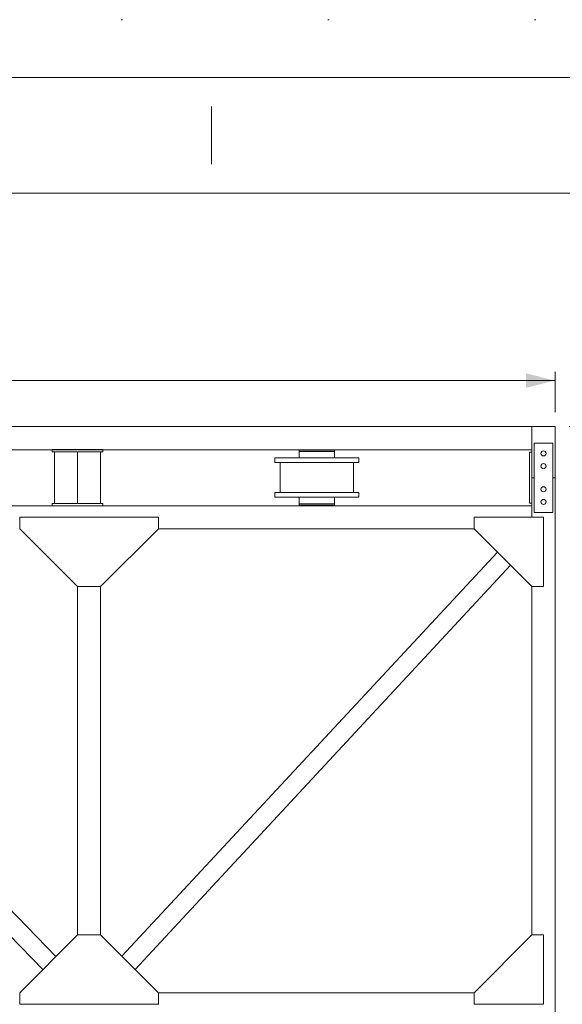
# Model space of a CAD drawing. Header units: millimetres. Extents: x -1413 to 6997, y -739331 to -733391.
# Tile 46 of 47: x 6005 to 6474, y -734243 to -733391. Entities that reach past the tile are written whole.
import ezdxf
from ezdxf.enums import TextEntityAlignment as Align

# ---------------------------------------------------------------- set-up
doc = ezdxf.new("R2010")
doc.units = ezdxf.units.MM
doc.header["$MEASUREMENT"] = 0
doc.linetypes.add('DGN Style 1', pattern=[178.733029, 0.297393, -178.435636])
doc.layers.add('Side Cradle Stbd', color=7, linetype='Continuous', lineweight=0)
doc.layers.add('Side Slip Cradle Stbd', color=7, linetype='Continuous', lineweight=0)
doc.styles.add('Style-ENGINEERING', font='ENGINEERING.shx')
doc.styles.add('Style-ENGINEERING_0', font='ENGINEERING.shx')
doc.dimstyles.new('MetricMM', dxfattribs={"dimtxt": 3, "dimasz": 3, "dimexe": 1.5, "dimexo": 1.5, "dimgap": 1.5, "dimtad": 1, "dimdec": 0, "dimzin": 7, "dimtxsty": 'Style-ENGINEERING_0', "dimcen": 0.09, "dimclrd": 1, "dimclre": 1, "dimclrt": 7, "dimadec": 0, "dimazin": 3, "dimtfac": 1, "dimtdec": 0, "dimtofl": 0, "dimtmove": 0, "dimatfit": 3, "dimfxl": 1, "dimtzin": 7, "dimlwd": -1, "dimlwe": 0, "dimarcsym": 0})

# ---------------------------------------------------------------- blocks, each defined once
blk = doc.blocks.new('*D99')
at = {"color": 1, "linetype": 'Continuous', "lineweight": 0, "transparency": 16777216}
for p, q in [((3688.85, 2617.87), (3770.93, 2617.87)), ((3688.85, -1590.27), (3770.93, -1590.27))]:
    blk.add_line(p, q, dxfattribs=at)
at = {"color": 1, "linetype": 'Continuous', "transparency": 16777216}
blk.add_line((3763.43, -1590.27), (3763.43, 2617.87), dxfattribs=at)
at = {"color": 1, "linetype": 'Continuous', "lineweight": 0, "transparency": 16777216, "extrusion": (0, 0, -1)}
blk.add_solid([(-3757.18, 2592.87), (-3763.43, 2617.87), (-3769.68, 2592.87)], dxfattribs=at)
at = {"color": 1, "linetype": 'Continuous', "lineweight": 0, "transparency": 16777216}
blk.add_solid([(3769.68, -1565.27), (3763.43, -1590.27), (3757.18, -1565.27)], dxfattribs=at)
at = {"layer": 'Defpoints', "color": 7, "linetype": 'Continuous', "lineweight": 0, "transparency": 16777216}
for p in [(3676.35, 2617.87), (3763.43, 2617.87), (3763.43, 513.8), (3676.35, -1590.27)]:
    blk.add_point(p, dxfattribs=at)
at = {"color": 7, "linetype": 'Continuous', "lineweight": 0, "transparency": 16777216, "style": 'Style-ENGINEERING'}
blk.add_text('21 041', height=25, rotation=90, dxfattribs=at).set_placement((3738.43, 456.82), align=Align.MIDDLE_LEFT)
blk = doc.blocks.new('*D100')
at = {"color": 1, "linetype": 'Continuous', "lineweight": 0, "transparency": 16777216}
for p, q in [((2030.38, 2630.37), (2030.38, 2665.16)), ((3676.35, 2630.37), (3676.35, 2665.16))]:
    blk.add_line(p, q, dxfattribs=at)
at = {"color": 1, "linetype": 'Continuous', "transparency": 16777216}
blk.add_line((3676.35, 2657.66), (2030.38, 2657.66), dxfattribs=at)
at = {"color": 1, "linetype": 'Continuous', "lineweight": 0, "transparency": 16777216}
blk.add_solid([(2055.38, 2651.41), (2030.38, 2657.66), (2055.38, 2663.91)], dxfattribs=at)
at = {"color": 1, "linetype": 'Continuous', "lineweight": 0, "transparency": 16777216, "extrusion": (0, 0, -1)}
blk.add_solid([(-3651.35, 2663.91), (-3676.35, 2657.66), (-3651.35, 2651.41)], dxfattribs=at)
at = {"layer": 'Defpoints', "color": 7, "linetype": 'Continuous', "lineweight": 0, "transparency": 16777216}
for p in [(2030.38, 2657.66), (2853.37, 2657.66), (2030.38, 2617.87), (3676.35, 2617.87)]:
    blk.add_point(p, dxfattribs=at)
at = {"color": 7, "linetype": 'Continuous', "lineweight": 0, "transparency": 16777216, "style": 'Style-ENGINEERING'}
blk.add_text('8 230', height=25, dxfattribs=at).set_placement((2796.38, 2682.66), align=Align.MIDDLE_LEFT)
blk = doc.blocks.new('*U59')
blk.add_line((3379.13, 2844.95), (3379.13, 2894.95))
at = {"color": 7, "linetype": 'DGN Style 1', "lineweight": 0, "flags": 128}
blk.add_lwpolyline([(-4205.03, 2969.95), (4204.97, 2969.95), (4204.97, -2970.05), (-4205.03, -2970.05), (-4205.03, 2969.95)], close=True, dxfattribs=at)
at = {"color": 7, "linetype": 'Continuous', "lineweight": 0, "flags": 128}
blk.add_lwpolyline([(-4155.03, 2919.95), (4154.97, 2919.95), (4154.97, -2920.05), (-4155.03, -2920.05), (-4155.03, 2919.95)], close=True, dxfattribs=at)
at = {"color": 7, "linetype": 'Continuous', "lineweight": 13, "flags": 128}
blk.add_lwpolyline([(-4055.03, 2819.95), (4054.97, 2819.95), (4054.97, -2820.05), (-4055.03, -2820.05), (-4055.03, 2819.95)], close=True, dxfattribs=at)
at = {"layer": 'Side Cradle Stbd', "color": 7, "linetype": 'Continuous', "lineweight": 0}
for p, q in [((3656.35, 2617.87), (2973.37, 2617.87)), ((3676.35, 2617.87), (3656.35, 2617.87)), ((3676.35, 2617.87), (3676.35, 2573.63)), ((3656.35, 2597.87), (2973.37, 2597.87)), ((3241.37, 2595.99), (3241.37, 2597.99)), ((3243.37, 2595.99), (3241.37, 2595.99)), ((3263.37, 2595.99), (3243.37, 2595.99)), ((3243.37, 2551.39), (3243.37, 2595.99)), ((3263.37, 2551.39), (3263.37, 2595.99)), ((3263.37, 2595.99), (3283.37, 2595.99)), ((3275.37, 2597.99), (3285.37, 2597.99)), ((3283.37, 2551.39), (3283.37, 2595.99)), ((3285.37, 2595.99), (3283.37, 2595.99)), ((3285.37, 2597.99), (3285.37, 2595.99)), ((3462.38, 2597.39), (3462.38, 2597.87)), ((3477.77, 2597.39), (3478.38, 2597.39)), ((3478.38, 2597.87), (3478.38, 2597.39)), ((3481.15, 2596.39), (3484.46, 2596.39)), ((3485.62, 2596.39), (3484.46, 2596.39)), ((3484.46, 2590.69), (3485.62, 2590.69)), ((3506.62, 2590.69), (3503.86, 2590.69)), ((3656.35, 2597.87), (3656.35, 2573.63)), ((3438.58, 2560.69), (3438.58, 2586.69)), ((3484.24, 2586.69), (3470.38, 2586.69)), ((3502.18, 2586.69), (3502.18, 2560.69)), ((3656.35, 2573.63), (3658.35, 2573.63)), ((3656.35, 2549.39), (3656.35, 2573.63)), ((3674.35, 2573.63), (3676.35, 2573.63)), ((3676.35, 2083.68), (3676.35, 2573.63)), ((3484.24, 2556.69), (3470.38, 2556.69)), ((3506.62, 2560.69), (3503.86, 2560.69)), ((2973.37, 2549.39), (3241.37, 2549.39)), ((3241.37, 2549.39), (3241.37, 2551.39)), ((3241.37, 2551.39), (3243.37, 2551.39)), ((3243.37, 2551.39), (3263.37, 2551.39)), ((3283.37, 2551.39), (3263.37, 2551.39)), ((3285.37, 2549.39), (3275.37, 2549.39)), ((3283.37, 2551.39), (3285.37, 2551.39)), ((3285.37, 2551.39), (3285.37, 2549.39)), ((3285.37, 2549.39), (3656.35, 2549.39)), ((3462.38, 2549.39), (3462.38, 2549.99)), ((3478.38, 2549.99), (3478.38, 2549.39)), ((3481.15, 2549.99), (3484.46, 2549.99)), ((3485.62, 2549.99), (3484.46, 2549.99)), ((3333.37, 2529.39), (3606.35, 2529.39)), ((3301.8, 2159.49), (3626.58, 2509.16)), ((3313.12, 2148.17), (3637.9, 2497.83)), ((2933.13, 2479.47), (3244.73, 2159.28)), ((3263.37, 2479.38), (3263.37, 2177.92)), ((3283.37, 2177.92), (3283.37, 2479.38)), ((3656.35, 2177.92), (3656.35, 2479.38)), ((2933.13, 2456.53), (3233.42, 2147.97)), ((3606.35, 2127.92), (3333.37, 2127.92))]:
    blk.add_line(p, q, dxfattribs=at)
at = {"layer": 'Side Cradle Stbd', "color": 7, "linetype": 'Continuous', "lineweight": 0, "ltscale": 0.200003}
for p, q in [((3658.35, 2603.63), (3674.35, 2603.63)), ((3658.35, 2543.63), (3658.35, 2603.63)), ((3674.35, 2603.63), (3674.35, 2543.63)), ((3654.35, 2595.63), (3656.35, 2595.63)), ((3654.35, 2595.63), (3654.35, 2590.73)), ((3666.35, 2592.43), (3667.19, 2592.6)), ((3668.38, 2582.79), (3668.55, 2583.63)), ((3667.19, 2561.6), (3666.35, 2561.43)), ((3654.35, 2551.63), (3656.35, 2551.63)), ((3664.32, 2551.79), (3664.8, 2551.07)), ((3213.37, 2539.39), (3213.37, 2529.39)), ((3333.37, 2539.39), (3213.37, 2539.39)), ((3333.37, 2539.39), (3333.37, 2529.39)), ((3674.35, 2543.63), (3658.35, 2543.63)), ((3213.37, 2529.39), (3263.37, 2479.38)), ((3333.37, 2529.39), (3283.37, 2479.38)), ((3283.37, 2479.38), (3263.37, 2479.38)), ((3213.37, 2127.92), (3263.37, 2177.92)), ((3283.37, 2177.92), (3263.37, 2177.92)), ((3333.37, 2127.92), (3283.37, 2177.92)), ((3213.37, 2117.92), (3213.37, 2127.92)), ((3333.37, 2117.92), (3333.37, 2127.92)), ((3333.37, 2117.92), (3213.37, 2117.92))]:
    blk.add_line(p, q, dxfattribs=at)
at = {"layer": 'Side Cradle Stbd', "color": 7, "linetype": 'Continuous', "lineweight": 0, "flags": 128}
for points in [[(3656.35, 2617.87), (3656.35, 2617.87), (3656.35, 2597.87), (3656.35, 2597.87)], [(3241.37, 2597.99), (3245.27, 2597.99), (3263.37, 2597.99), (3275.37, 2597.99)], [(3434.14, 2586.69), (3434.14, 2586.69), (3434.14, 2590.69), (3436.89, 2590.69), (3444.75, 2590.69), (3456.51, 2590.69), (3470.38, 2590.69), (3484.24, 2590.69), (3496, 2590.69), (3503.86, 2590.69)], [(3485.62, 2596.39), (3485.62, 2596.39), (3485.62, 2597.39), (3484.46, 2597.39), (3481.15, 2597.39), (3476.21, 2597.39), (3470.38, 2597.39), (3464.54, 2597.39), (3459.6, 2597.39), (3456.3, 2597.39), (3455.14, 2597.39), (3455.14, 2596.39), (3455.14, 2596.39)], [(3470.38, 2596.39), (3464.54, 2596.39), (3459.6, 2596.39), (3456.3, 2596.39), (3455.14, 2596.39), (3455.14, 2590.69)], [(3455.14, 2590.69), (3455.14, 2590.69), (3456.15, 2590.69), (3456.3, 2590.69), (3456.3, 2590.69)], [(3456.3, 2590.69), (3456.3, 2590.69), (3456.51, 2590.69)], [(3456.51, 2590.69), (3459.18, 2590.69), (3459.6, 2590.69), (3459.6, 2590.69)], [(3462.38, 2597.39), (3462.38, 2597.39), (3462.38, 2597.39), (3462.88, 2597.39), (3462.98, 2597.39), (3462.98, 2597.39), (3462.98, 2597.39), (3464.5, 2597.39), (3464.54, 2597.39)], [(3464.54, 2597.39), (3464.66, 2597.39), (3464.67, 2597.39), (3464.72, 2597.39), (3464.72, 2597.39)], [(3470.38, 2596.39), (3464.54, 2596.39), (3464.54, 2596.39)], [(3481.15, 2596.39), (3476.21, 2596.39), (3470.38, 2596.39), (3470.38, 2596.39)], [(3476.03, 2597.39), (3476.04, 2597.39), (3476.09, 2597.39), (3476.21, 2597.39)], [(3476.21, 2597.39), (3477.46, 2597.39), (3477.77, 2597.39)], [(3485.62, 2590.69), (3485.62, 2596.39), (3485.62, 2596.39)], [(3506.62, 2590.69), (3506.62, 2586.69), (3506.62, 2586.69)], [(3434.14, 2586.69), (3436.89, 2586.69), (3444.75, 2586.69), (3456.51, 2586.69), (3470.38, 2586.69)], [(3484.24, 2586.69), (3496, 2586.69), (3503.86, 2586.69), (3506.62, 2586.69)], [(3434.14, 2556.69), (3434.14, 2556.69), (3434.14, 2560.69), (3436.89, 2560.69), (3444.75, 2560.69), (3456.51, 2560.69), (3458.21, 2560.69)], [(3434.14, 2556.69), (3436.89, 2556.69), (3444.75, 2556.69), (3456.51, 2556.69), (3470.38, 2556.69)], [(3455.14, 2556.69), (3455.14, 2550.99), (3455.14, 2550.99)], [(3458.21, 2560.69), (3470.38, 2560.69), (3484.24, 2560.69), (3496, 2560.69), (3503.86, 2560.69)], [(3484.24, 2556.69), (3496, 2556.69), (3503.86, 2556.69), (3506.62, 2556.69)], [(3485.62, 2550.99), (3485.62, 2550.99), (3485.62, 2556.69)], [(3506.62, 2560.69), (3506.62, 2556.69), (3506.62, 2556.69)], [(3275.37, 2549.39), (3263.37, 2549.39), (3245.27, 2549.39), (3241.37, 2549.39)], [(3455.14, 2550.99), (3455.14, 2550.99), (3455.14, 2549.99), (3455.14, 2549.99)], [(3470.38, 2550.99), (3470.38, 2550.99), (3464.54, 2550.99), (3459.6, 2550.99), (3456.3, 2550.99), (3455.14, 2550.99)], [(3481.15, 2549.99), (3476.21, 2549.99), (3470.38, 2549.99), (3464.54, 2549.99), (3459.6, 2549.99), (3456.3, 2549.99), (3455.14, 2549.99)], [(3485.62, 2549.99), (3485.62, 2549.99), (3485.62, 2550.99), (3484.46, 2550.99), (3481.15, 2550.99), (3476.21, 2550.99), (3470.38, 2550.99), (3470.38, 2550.99)], [(3656.35, 2539.39), (3656.35, 2549.39), (3656.35, 2549.39)]]:
    blk.add_lwpolyline(points, dxfattribs=at)
at = {"layer": 'Side Cradle Stbd', "color": 7, "linetype": 'Continuous', "lineweight": 0, "ltscale": 0.200003, "flags": 128}
for points in [[(3654.35, 2551.63), (3654.35, 2563.63), (3654.35, 2573.63), (3654.35, 2590.73)], [(3666.35, 2592.43), (3665.51, 2592.6), (3664.8, 2593.07), (3664.32, 2593.79), (3664.15, 2594.63), (3664.32, 2595.47), (3664.8, 2596.19), (3665.51, 2596.66), (3666.35, 2596.83), (3667.19, 2596.66), (3667.91, 2596.19), (3668.38, 2595.47), (3668.55, 2594.63), (3668.38, 2593.79), (3667.91, 2593.07), (3667.19, 2592.6)], [(3668.38, 2582.79), (3667.91, 2582.07), (3667.19, 2581.6), (3666.35, 2581.43), (3665.51, 2581.6), (3664.8, 2582.07), (3664.32, 2582.79), (3664.15, 2583.63), (3664.32, 2584.47), (3664.8, 2585.19), (3665.51, 2585.66), (3666.35, 2585.83), (3667.19, 2585.66), (3667.91, 2585.19), (3668.38, 2584.47), (3668.55, 2583.63)], [(3667.19, 2561.6), (3667.91, 2562.07), (3668.38, 2562.79), (3668.55, 2563.63), (3668.38, 2564.47), (3667.91, 2565.18), (3667.19, 2565.66), (3666.35, 2565.83), (3665.51, 2565.66), (3664.8, 2565.18), (3664.32, 2564.47), (3664.15, 2563.63), (3664.32, 2562.79), (3664.8, 2562.07), (3665.51, 2561.6), (3666.35, 2561.43)], [(3664.32, 2551.79), (3664.15, 2552.63), (3664.32, 2553.47), (3664.8, 2554.18), (3665.51, 2554.66), (3666.35, 2554.83), (3667.19, 2554.66), (3667.91, 2554.18), (3668.38, 2553.47), (3668.55, 2552.63), (3668.38, 2551.79), (3667.91, 2551.07), (3667.19, 2550.6), (3666.35, 2550.43), (3665.51, 2550.6), (3664.8, 2551.07)], [(3666.35, 2479.38), (3666.35, 2539.39), (3606.35, 2539.39), (3606.35, 2529.39), (3656.35, 2479.38), (3666.35, 2479.38)], [(3666.35, 2177.92), (3666.35, 2117.92), (3606.35, 2117.92), (3606.35, 2127.92), (3656.35, 2177.92), (3666.35, 2177.92)]]:
    blk.add_lwpolyline(points, dxfattribs=at)
at = {"color": 1, "linetype": 'Continuous'}
for base, p1, p2, angle, picture, middle in [((2030.38, 2657.66), (3676.35, 2617.87), (2030.38, 2617.87), 180, '*D100', (2853.37, 2657.66)), ((3763.43, 2617.87), (3676.35, -1590.27), (3676.35, 2617.87), 90, '*D99', (3763.43, 513.8))]:
    dim = blk.add_linear_dim(base=base, p1=p1, p2=p2, angle=angle, text='\\FSTANDARD;<>', dimstyle='MetricMM', override={"dimtxt": 25, "dimasz": 25, "dimexe": 7.5, "dimexo": 12.5, "dimgap": 12.5, "dimlfac": 5, "dimatfit": 0}, dxfattribs=at)
    dim.commit()
    dim.dimension.update_dxf_attribs({"geometry": picture, "text_midpoint": middle})

msp = doc.modelspace()

# ---------------------------------------------------------------- block references
at = {"layer": 'Side Slip Cradle Stbd', "color": 7, "linetype": 'Continuous', "lineweight": 0}
msp.add_blockref('*U59', (2791.75, -736360.85), dxfattribs=at)

doc.saveas('drawing.dxf')
